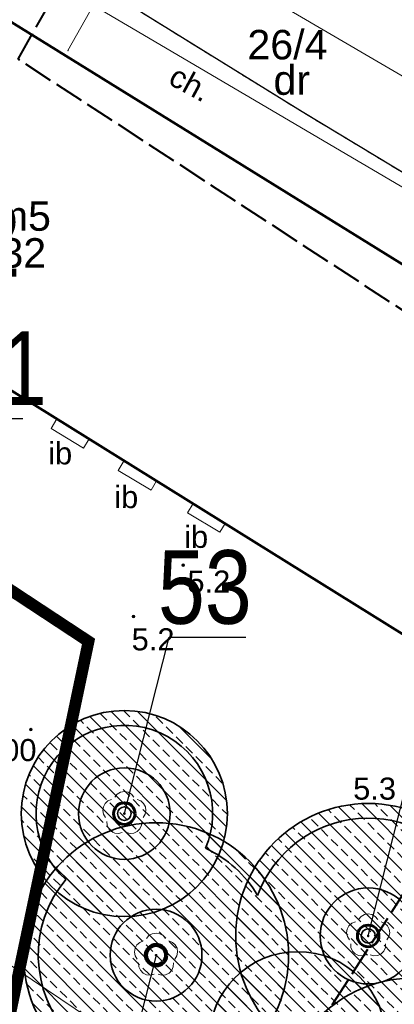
# Model space of a CAD drawing. Extents: x 5477758 to 5478333, y 5918235 to 5918502.
# Tile 56 of 130: x 5477942 to 5477954, y 5918360 to 5918394. Entities that reach past the tile are written whole.
import ezdxf
from ezdxf.enums import TextEntityAlignment as Align

# ---------------------------------------------------------------- set-up
doc = ezdxf.new("R2010")
doc.units = 0
doc.header["$LTSCALE"] = 0.25
doc.header["$PDSIZE"] = 0.75
for name, pattern in [('budynki akt$0$DASHED', [19.05, 12.7, -6.35]), ('PRZER1-1', [2, 1, -1]), ('PRZER2-1', [3, 2, -1]), ('PRZER3-1', [4, 3, -1]), ('PRZER4-1', [5, 4, -1]), ('tabelka$0$mapa PZT$0$xref$0$1753 Tchnologia.dwg$0${ Half Dash }', [0])]:
    doc.linetypes.add(name, pattern=pattern)
doc.layers.get('0').update_dxf_attribs({"linetype": 'CONTINUOUS', "lineweight": 13})
for name, color, linetype, lineweight in [('A_GRANICA OPRACOWANIA', 7, 'CONTINUOUS', 0), ('GESBZO', 252, 'CONTINUOUS', 50), ('GESBZO_O', 252, 'CONTINUOUS', 50), ('GESDZI', 30, 'CONTINUOUS', 35), ('GESDZI_O', 30, 'CONTINUOUS', 35), ('GESUZY', 252, 'PRZER1-1', 18), ('GESUZY_O', 252, 'PRZER1-1', 18), ('GSLKRW', 252, 'CONTINUOUS', 25), ('GSPPRB', 252, 'CONTINUOUS', 20), ('GSPRDL', 252, 'CONTINUOUS', 18), ('GSSIIN', 252, 'CONTINUOUS', 18), ('GSSIIN_O', 252, 'CONTINUOUS', 18), ('GSSKOA', 252, 'PRZER3-1', 18), ('GSSKOD', 252, 'PRZER2-1', 18), ('GSSKOD_O', 252, 'PRZER2-1', 18), ('GULGPR', 252, 'CONTINUOUS', 18), ('GULKPR', 252, 'CONTINUOUS', 18), ('GULWPR', 252, 'CONTINUOUS', 18), ('OT_Rzedna', 252, 'CONTINUOUS', 18), ('pomiar', 252, 'CONTINUOUS', 18), ('wysokosci', 252, 'CONTINUOUS', 18), ('zakres', 252, 'PRZER4-1', 50), ('ZZ_deskowanie', 170, 'CONTINUOUS', 60), ('ZZ_korona', 94, 'CONTINUOUS', 35), ('ZZ_nawadnianie', 150, 'CONTINUOUS', 9), ('ZZ_NSOD', 202, 'CONTINUOUS', 35), ('ZZ_numer-inwentaryzacyjny', 5, 'CONTINUOUS', 25), ('ZZ_SOD', 210, 'tabelka$0$mapa PZT$0$xref$0$1753 Tchnologia.dwg$0${ Half Dash }', 35), ('ZZ_średnica-pnia', 130, 'CONTINUOUS', 35)]:
    doc.layers.add(name, color=color, linetype=linetype, lineweight=lineweight)
doc.styles.add('GEO-INFO', font='arial.ttf')
doc.styles.add('zielen', font='ARIALN.TTF', dxfattribs={"height": 2.5})
pattern_1 = [(134.933, (5477837.84446, 5918344.9947), (-0.4495376, -0.4484874), []), (134.933, (5477837.845, 5918345.4437), (-0.4495376, -0.4484874), [0.3175, -0.15875])]

# ---------------------------------------------------------------- blocks, each defined once
blk = doc.blocks.new('OTRN')
at = {"linetype": 'Continuous', "lineweight": 13}
blk.add_hatch(color=0, dxfattribs=at).paths.add_polyline_path([(0, -0.091, 1), (0, 0.091, 1)])
at = {"color": 0, "linetype": 'Continuous', "lineweight": 13}
blk.add_circle((0, 0), 0.0906, dxfattribs=at)
blk = doc.blocks.new('SPDLP')
blk.add_hatch(color=0).paths.add_polyline_path([(0, -0.09), (0.027812, -0.085595), (0.052901, -0.072812), (0.072812, -0.052901), (0.085595, -0.027812), (0.09, 0), (0.085595, 0.027812), (0.072812, 0.052901), (0.052901, 0.072812), (0.027812, 0.085595), (0, 0.09), (-0.027812, 0.085595), (-0.052901, 0.072812), (-0.072812, 0.052901), (-0.085595, 0.027812), (-0.09, 0), (-0.085595, -0.027812), (-0.072812, -0.052901), (-0.052901, -0.072812), (-0.027812, -0.085595)])
at = {"color": 0}
for points in [[(-0.648554, 1.126667), (-0.481106, 1.325358), (-0.255912, 1.454989), (0, 1.5), (0.255912, 1.454989), (0.481106, 1.325358), (0.648554, 1.126667)], [(-1.271938, -0.268652), (-1.40916, -0.048001), (-1.462858, 0.20623), (-1.426585, 0.463525), (-1.304695, 0.693003), (-1.11182, 0.867117), (-0.871109, 0.964971)], [(0.871109, 0.964971), (1.11182, 0.867117), (1.304695, 0.693003), (1.426585, 0.463525), (1.462858, 0.20623), (1.40916, -0.048001), (1.271938, -0.268652)], [(-0.137547, -1.292703), (-0.389802, -1.355024), (-0.648184, -1.327532), (-0.881678, -1.213525), (-1.062258, -1.026689), (-1.168249, -0.78945), (-1.186929, -0.530282)], [(1.186929, -0.530282), (1.168249, -0.78945), (1.062258, -1.026689), (0.881678, -1.213525), (0.648184, -1.327532), (0.389802, -1.355024), (0.137547, -1.292703)]]:
    blk.add_lwpolyline(points, dxfattribs=at)

msp = doc.modelspace()

# ---------------------------------------------------------------- hatches: boundary and pattern name
at = {"layer": 'ZZ_nawadnianie', "ltscale": 0.15}
h = msp.add_hatch(dxfattribs=at)
h.set_pattern_fill('ANSI33', color=256, scale=0.1, angle=30)
h.set_pattern_definition(pattern_1)
edge = h.paths.add_edge_path()
edge.add_arc((5477945.114, 5918366.615), 3.5, 0, 360)
h = msp.add_hatch(dxfattribs=at)
h.set_pattern_fill('ANSI33', color=256, scale=0.1, angle=30)
h.set_pattern_definition(pattern_1)
edge = h.paths.add_edge_path()
edge.add_arc((5477953.396, 5918362.459), 4.5, 0, 360)
h = msp.add_hatch(dxfattribs=at)
h.set_pattern_fill('ANSI33', color=256, scale=0.1, angle=30)
h.set_pattern_definition(pattern_1)
edge = h.paths.add_edge_path()
edge.add_arc((5477946.191, 5918361.807), 4.5, 0, 360)
h = msp.add_hatch(dxfattribs=at)
h.set_pattern_fill('ANSI33', color=256, scale=0.1, angle=30)
h.set_pattern_definition(pattern_1)
edge = h.paths.add_edge_path()
edge.add_arc((5477950.999, 5918358.925), 3, 0, 360)
h = msp.add_hatch(dxfattribs=at)
h.set_pattern_fill('ANSI33', color=256, scale=0.1, angle=30)
h.set_pattern_definition(pattern_1)
edge = h.paths.add_edge_path()
edge.add_arc((5477954.928, 5918356.528), 4.5, 0, 360)

# ---------------------------------------------------------------- linework, layer by layer
at = {"layer": 'A_GRANICA OPRACOWANIA', "color": 1, "linetype": 'budynki akt$0$DASHED', "ltscale": 0.1, "const_width": 0.4}
msp.add_lwpolyline([(5477939.869, 5918356.504), (5477940.619, 5918356.896), (5477942.101, 5918363.93), (5477943.898, 5918372.463), (5477938.811, 5918375.814), (5477939.356, 5918376.864), (5477927.622, 5918384.214), (5477926.949, 5918383.275), (5477923.735, 5918385.254), (5477924.621, 5918386.867), (5477922.565, 5918387.972), (5477915.954, 5918383.377), (5477911.642, 5918380.121), (5477912.501, 5918379.46), (5477913.835, 5918377.89), (5477914.426, 5918376.774), (5477916.433, 5918371.286), (5477916.349, 5918370.613), (5477938.795, 5918354.966), (5477939.869, 5918356.504)], dxfattribs=at)
at = {"layer": 'GESBZO', "linetype": 'Continuous', "lineweight": 50}
for points in [[(5477911.982, 5918399.231), (5477917.56, 5918408.197), (5477972.897, 5918373.915)], [(5477967.119, 5918364.903), (5477911.982, 5918399.231)]]:
    msp.add_lwpolyline(points, dxfattribs=at)
at = {"layer": 'GESDZI', "linetype": 'Continuous'}
for points in [[(5477958.503, 5918401.94), (5477950.46, 5918406.9), (5477941.35, 5918412.22), (5477918.68, 5918425.35), (5477913.96, 5918422.85), (5477922.92, 5918418.17), (5477916.33, 5918408.95), (5477972.897, 5918373.915)], [(5477972.897, 5918373.915), (5477916.33, 5918408.95), (5477901.96, 5918388.82), (5477899.13, 5918390.84), (5477865.49, 5918345.57), (5477927.041, 5918302.392)]]:
    msp.add_lwpolyline(points, dxfattribs=at)
at = {"layer": 'GESUZY', "linetype": 'PRZER1-1', "lineweight": 18, "ltscale": 0.5}
for points in [[(5477927.041, 5918302.392), (5477865.49, 5918345.57), (5477899.13, 5918390.84), (5477901.96, 5918388.82), (5477916.33, 5918408.95), (5477972.897, 5918373.915)], [(5477972.897, 5918373.915), (5477916.33, 5918408.95), (5477901.96, 5918388.82), (5477899.13, 5918390.84), (5477865.49, 5918345.57), (5477927.041, 5918302.392)]]:
    msp.add_lwpolyline(points, dxfattribs=at)
at = {"layer": 'GSLKRW', "linetype": 'Continuous', "lineweight": 25}
msp.add_lwpolyline([(5477974.636, 5918376.629), (5477959.233, 5918385.576), (5477951.149, 5918390.455), (5477931.59, 5918402.551), (5477916.923, 5918411.582)], dxfattribs=at)
at = {"layer": 'GSPPRB', "linetype": 'Continuous', "lineweight": 20}
msp.add_point((5477943.199, 5918392.533), dxfattribs=at)
at = {"layer": 'GSSIIN', "linetype": 'Continuous', "lineweight": 18}
for points in [[(5477943.726, 5918379.032), (5477943.916, 5918379.349), (5477942.825, 5918380.028), (5477942.624, 5918379.692)], [(5477946.023, 5918377.607), (5477946.21, 5918377.921), (5477945.108, 5918378.607), (5477944.909, 5918378.275)], [(5477948.358, 5918376.171), (5477948.538, 5918376.472), (5477947.45, 5918377.149), (5477947.259, 5918376.829)]]:
    msp.add_lwpolyline(points, close=True, dxfattribs=at)
at = {"layer": 'GSSKOA', "linetype": 'PRZER3-1', "lineweight": 18, "ltscale": 0.5}
msp.add_lwpolyline([(5477974.636, 5918376.629), (5477959.233, 5918385.576), (5477951.149, 5918390.455), (5477931.59, 5918402.551), (5477916.923, 5918411.582)], dxfattribs=at)
at = {"layer": 'GSSKOD', "linetype": 'PRZER2-1', "lineweight": 18, "ltscale": 0.5}
msp.add_lwpolyline([(5477909.644, 5918410.498, -0.138117), (5477912.469, 5918412.502, -0.17002), (5477916.923, 5918411.582), (5477931.59, 5918402.551), (5477951.149, 5918390.455), (5477959.233, 5918385.576), (5477974.636, 5918376.629)], format="xyb", dxfattribs=at)
msp.add_lwpolyline([(5477972.895, 5918373.912), (5477917.56, 5918408.197)], dxfattribs=at)
at = {"layer": 'GSSKOD', "linetype": 'PRZER2-1', "lineweight": 18}
msp.add_lwpolyline([(5477913.201, 5918381.474), (5477922.112, 5918387.635), (5477923.78, 5918386.612), (5477923.191, 5918385.588), (5477926.949, 5918383.275), (5477927.622, 5918384.214), (5477939.356, 5918376.864), (5477938.811, 5918375.814), (5477943.898, 5918372.463), (5477940.619, 5918356.896), (5477940.619, 5918356.896)], dxfattribs=at)
at = {"layer": 'GULGPR', "linetype": 'Continuous', "lineweight": 18}
msp.add_lwpolyline([(5477891.124, 5918425.698), (5477899.646, 5918420.458), (5477911.206, 5918413.431), (5477941.239, 5918395.738), (5477961.161, 5918384.007), (5477967.774, 5918379.961), (5477974.238, 5918376.007)], dxfattribs=at)
at = {"layer": 'GULKPR', "linetype": 'Continuous', "lineweight": 18}
for points in [[(5477956.789, 5918390.358), (5477947.622, 5918395.734), (5477945.657, 5918396.892), (5477932.951, 5918404.334), (5477930.059, 5918406.036), (5477923.516, 5918409.832), (5477920.145, 5918411.846), (5477914.819, 5918414.967), (5477910.792, 5918417.059)], [(5477943.199, 5918392.533), (5477945.657, 5918396.892)]]:
    msp.add_lwpolyline(points, dxfattribs=at)
at = {"layer": 'GULWPR', "linetype": 'Continuous', "lineweight": 18}
msp.add_lwpolyline([(5477957.77, 5918350.321), (5477940.475, 5918361.981), (5477936.533, 5918356.547)], dxfattribs=at)
at = {"layer": 'zakres', "linetype": 'PRZER4-1', "lineweight": 40}
msp.add_lwpolyline([(5477963.54, 5918377.848), (5477941.504, 5918392.244), (5477979.546, 5918459.295), (5477938.033, 5918482.848), (5477904.167, 5918427.813), (5477915.775, 5918420.837), (5477872.982, 5918351.171), (5477887.852, 5918340.978), (5477923.836, 5918315.921)], close=True, dxfattribs=at)
at = {"layer": 'ZZ_deskowanie', "linetype": 'Continuous', "ltscale": 0.1}
for centre in [(5477945.114, 5918366.615, 10.12), (5477953.396, 5918362.459, 10.12), (5477946.191, 5918361.807)]:
    msp.add_circle(centre, 0.367, dxfattribs=at)
at = {"layer": 'ZZ_korona'}
for centre, radius, start, end in [((5477945.114, 5918366.615, 10.12), 3, 336.856, 228.3929), ((5477953.396, 5918362.459, 10.12), 4, 324.5136, 159.9055), ((5477946.191, 5918361.807, 10.12), 4, 30.4398, 65.1405), ((5477946.191, 5918361.807, 10.12), 4, 140.1084, 305.7208)]:
    msp.add_arc(centre, radius, start, end, dxfattribs=at)
at = {"layer": 'ZZ_NSOD', "ltscale": 0.15}
for centre, radius in [((5477945.114, 5918366.615, 10.12), 1.555), ((5477953.396, 5918362.459, 10.12), 1.63), ((5477946.191, 5918361.807), 1.56)]:
    msp.add_circle(centre, radius, dxfattribs=at)
at = {"layer": 'ZZ_numer-inwentaryzacyjny'}
for points, elevation in [([(5477937.284, 5918372.225), (5477939.262, 5918380.031), (5477941.665, 5918380.031)], 10.18), ([(5477945.114, 5918366.615), (5477946.633, 5918372.61), (5477949.239, 5918372.61)], 10.12), ([(5477953.396, 5918362.459), (5477954.915, 5918368.454), (5477957.522, 5918368.454)], 10.12), ([(5477946.191, 5918361.807), (5477944.267, 5918354.216), (5477941.143, 5918354.216)], 10.12)]:
    msp.add_lwpolyline(points, dxfattribs=dict(at, elevation=elevation))
at = {"layer": 'ZZ_SOD', "ltscale": 0.15}
for centre, radius in [((5477945.114, 5918366.615, 10.12), 3.5), ((5477953.396, 5918362.459, 10.12), 4.5), ((5477946.191, 5918361.807), 4.5), ((5477950.999, 5918358.925, 20.24), 3), ((5477954.928, 5918356.528, 10.12), 4.5)]:
    msp.add_circle(centre, radius, dxfattribs=at)
at = {"layer": 'ZZ_średnica-pnia', "ltscale": 0.15}
for centre, radius in [((5477945.114, 5918366.615, 10.12), 0.23), ((5477953.396, 5918362.459, 10.12), 0.24), ((5477946.191, 5918361.807), 0.3)]:
    msp.add_circle(centre, radius, dxfattribs=at)

# ---------------------------------------------------------------- block references
at = {"layer": 'GSPRDL', "color": 96, "lineweight": 18, "true_color": 0x008000, "xscale": 0.5, "yscale": 0.5}
for p in [(5477945.114, 5918366.615), (5477953.396, 5918362.459), (5477946.191, 5918361.807)]:
    msp.add_blockref('SPDLP', p, dxfattribs=at)
at = {"layer": 'OT_Rzedna', "color": 7, "linetype": 'Continuous', "xscale": 0.5, "yscale": 0.5, "zscale": 0.5}
for p in [(5477947.11, 5918375.051), (5477945.428, 5918373.31), (5477941.935, 5918369.467)]:
    msp.add_blockref('OTRN', p, dxfattribs=at)

# ---------------------------------------------------------------- texts
at = {"layer": 'GESBZO_O', "linetype": 'Continuous', "lineweight": 0, "style": 'GEO-INFO'}
msp.add_text('m5', height=1, dxfattribs=at).set_placement((5477942.621, 5918386.413), align=Align.RIGHT)
msp.add_text('32', height=1, dxfattribs=at).set_placement((5477941.682, 5918386.161), align=Align.TOP_CENTER)
at = {"layer": 'GESDZI_O', "linetype": 'Continuous', "lineweight": 0, "style": 'GEO-INFO'}
msp.add_text('26/4', height=1, dxfattribs=at).set_placement((5477949.294, 5918393.235), align=Align.TOP_LEFT)
at = {"layer": 'GESUZY_O', "linetype": 'Continuous', "lineweight": 0, "style": 'GEO-INFO'}
msp.add_text('dr', height=1, dxfattribs=at).set_placement((5477950.801, 5918391.531), align=Align.MIDDLE_CENTER)
at = {"layer": 'GSSIIN_O', "linetype": 'Continuous', "lineweight": 0, "style": 'GEO-INFO'}
for p in [(5477942.935, 5918378.868), (5477945.179, 5918377.384), (5477947.553, 5918376.031)]:
    msp.add_text('ib', height=0.75, dxfattribs=at).set_placement(p, align=Align.MIDDLE)
at = {"layer": 'GSSKOD_O', "linetype": 'Continuous', "lineweight": 0, "style": 'GEO-INFO'}
msp.add_text('ch.', height=0.75, rotation=331.7179, dxfattribs=at).set_placement((5477947.361, 5918391.432), align=Align.MIDDLE)
at = {"layer": 'pomiar', "color": 7, "style": 'GEO-INFO'}
for s, p in [('5.2', (5477947.256, 5918374.871)), ('5.2', (5477945.361, 5918372.91)), ('5.3', (5477952.885, 5918367.839))]:
    msp.add_text(s, height=0.75, dxfattribs=at).set_placement(p, align=Align.TOP_LEFT)
at = {"layer": 'wysokosci', "style": 'GEO-INFO'}
msp.add_text('5.00', height=0.75, dxfattribs=at).set_placement((5477940.091, 5918369.148), align=Align.TOP_LEFT)
at = {"layer": 'wysokosci', "color": 7, "style": 'GEO-INFO'}
msp.add_text('5.00', height=0.75, dxfattribs=at).set_placement((5477940.091, 5918369.148), align=Align.TOP_LEFT)
at = {"layer": 'ZZ_numer-inwentaryzacyjny', "linetype": 'Continuous', "char_height": 2.5, "width": 3.31586, "attachment_point": 1, "style": 'zielen'}
for s, insert in [('52', (5477938.407, 5918387.351, -0.12)), ('51', (5477939.298, 5918382.999, 10.18)), ('53', (5477946.255, 5918375.562, 10.12))]:
    msp.add_mtext(s, dxfattribs=dict(at, insert=insert))

doc.saveas('drawing.dxf')
